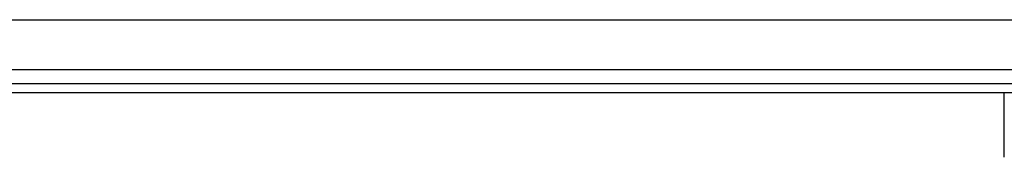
# Model space of a CAD drawing. Extents: x -702 to 139, y -105 to 105.
# Tile 4 of 7: x -282 to -90, y -75 to -48. Entities that reach past the tile are written whole.
import ezdxf

# ---------------------------------------------------------------- set-up
doc = ezdxf.new("R2010")
doc.units = 0
doc.layers.add('AM_0', color=7, linetype='CONTINUOUS')

msp = doc.modelspace()

# ---------------------------------------------------------------- linework, layer by layer
at = {"layer": 'AM_0', "color": 7, "linetype": 'CONTINUOUS'}
for p, q in [((-440, -48.19), (50, -48.19)), ((-440, -57.89), (50, -57.89)), ((-440, -60.6), (50, -60.6)), ((-440, -62.39), (50, -62.39)), ((-90, -75), (-90, -62.39))]:
    msp.add_line(p, q, dxfattribs=at)

doc.saveas('drawing.dxf')
